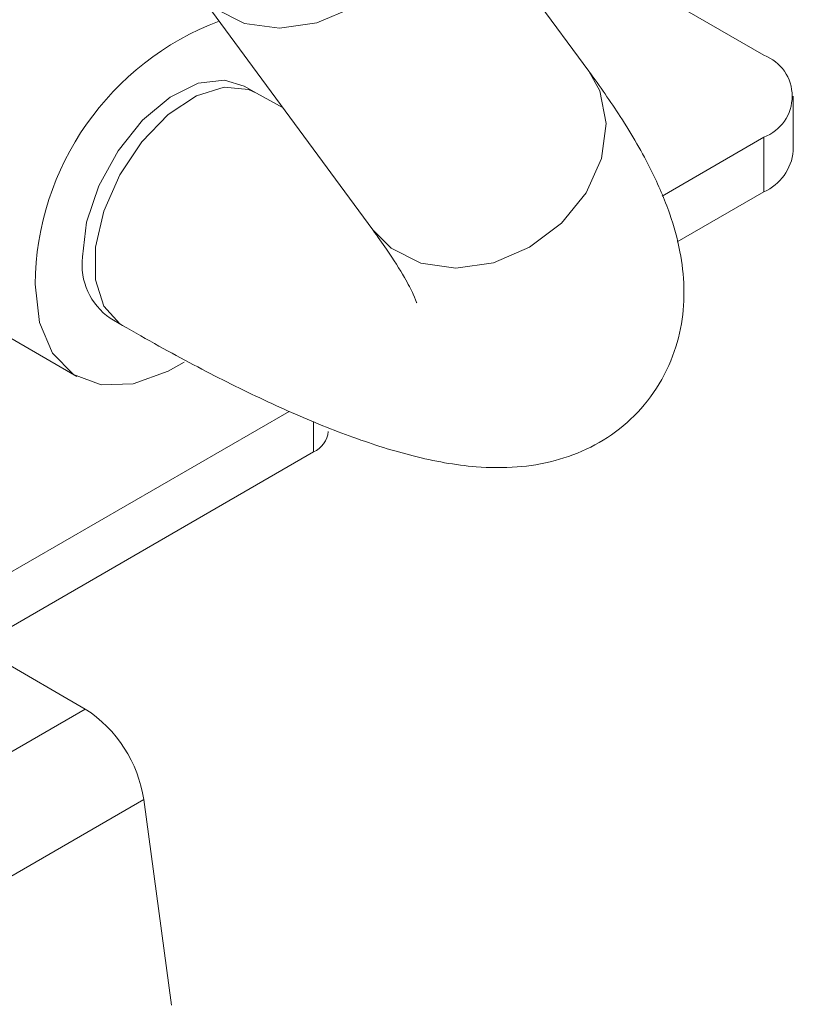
# Model space of a CAD drawing. Header units: millimetres. Extents: x 0 to 420, y 0 to 297.
# Tile 36 of 86: x 119.07 to 122.92, y 53.59 to 58.49. Entities that reach past the tile are written whole.
import ezdxf

# ---------------------------------------------------------------- set-up
doc = ezdxf.new("R2010")
doc.units = ezdxf.units.MM

msp = doc.modelspace()

# ---------------------------------------------------------------- linework, layer by layer
at = {"color": 7, "linetype": 'Continuous', "lineweight": 15}
for p, q in [((121.9012, 58.2324), (121.0242, 59.425)), ((122.771, 58.3118), (121.7103, 58.9241)), ((119.95, 58.6352), (120.827, 57.4425)), ((120.2479, 58.1231), (120.1874, 58.1581)), ((120.3809, 58.0492), (120.2479, 58.1231)), ((122.9174, 57.8355), (122.9174, 58.1077)), ((122.771, 57.9036), (122.2649, 57.6114)), ((122.771, 57.9036), (122.771, 57.6314)), ((122.3407, 57.383), (122.771, 57.6314)), ((118.1756, 57.395), (119.3541, 56.7147)), ((119.5208, 57.0034), (119.5813, 56.9684)), ((120.4103, 56.5408), (118.6218, 55.5083)), ((118.8576, 55.3722), (120.5318, 56.3388)), ((119.3969, 55.0609), (118.5889, 55.5273)), ((119.3969, 55.0609), (111.8544, 50.7067)), ((112.1448, 50.256), (119.6873, 54.6102)), ((119.8263, 53.5882), (119.6873, 54.6102))]:
    msp.add_line(p, q, dxfattribs=at)
at = {"color": 1, "linetype": 'Continuous', "lineweight": 15}
for p, q in [((121.9555, 58.1337), (121.9012, 58.2324)), ((120.5318, 56.491), (120.5318, 56.3388))]:
    msp.add_line(p, q, dxfattribs=at)
at = {"color": 1, "linetype": 'Continuous', "lineweight": 15, "flags": 128}
for points in [[(119.9525, 58.6318), (120.0403, 58.5443), (120.1885, 58.4698), (120.3632, 58.4451), (120.5489, 58.4724), (120.7292, 58.5492), (120.8879, 58.6688), (121.011, 58.8204), (121.0875, 58.9907), (121.1108, 59.1645), (121.0785, 59.3264)], [(120.2479, 58.1232), (120.2085, 58.141), (120.0869, 58.1519), (119.9499, 58.1089), (119.8097, 58.0159), (119.6789, 57.8811), (119.5691, 57.7165), (119.4899, 57.5368), (119.4485, 57.3578), (119.4485, 57.1955), (119.4899, 57.0644), (119.5691, 56.976), (119.5815, 56.9683)], [(120.827, 57.4425), (120.9173, 57.3516), (121.0655, 57.2771), (121.2402, 57.2524), (121.4259, 57.2797), (121.6061, 57.3565), (121.7649, 57.4761), (121.888, 57.6278), (121.9645, 57.7981), (121.9877, 57.9719), (121.9555, 58.1337)]]:
    msp.add_lwpolyline(points, dxfattribs=at)
at = {"color": 7, "linetype": 'Continuous', "lineweight": 15, "flags": 128}
for points in [[(120.1874, 58.1581), (120.0898, 58.1882), (119.959, 58.172), (119.8188, 58.1032), (119.6818, 57.988), (119.5601, 57.8367), (119.4646, 57.6625), (119.4036, 57.4811), (119.3827, 57.3086)], [(119.8889, 56.7853), (119.8097, 56.7402), (119.6356, 56.678), (119.4752, 56.6726), (119.3386, 56.7242), (119.2344, 56.8296), (119.1692, 56.9823), (119.147, 57.1725)]]:
    msp.add_lwpolyline(points, dxfattribs=at)
at = {"color": 7, "linetype": 'Continuous', "lineweight": 15}
for centre, radius, start, end in [((120.5638, 57.1559), 1.4169, 110.6959, 179.3293), ((122.6935, 58.1077), 0.2183, 290.7834, 69.2166), ((122.6672, 57.8605), 0.2515, 294.3747, 354.3052), ((119.7074, 57.2717), 0.3268, 173.5102, 235.1777), ((120.4799, 56.4533), 0.1257, 294.3747, 354.3052), ((119.043, 54.5139), 0.6515, 8.498, 57.0976)]:
    msp.add_arc(centre, radius, start, end, dxfattribs=at)
for points, knots in [([(119.5813, 56.9684), (119.6422, 56.9337), (119.8214, 56.8315), (120.1061, 56.6815), (120.4284, 56.5288), (120.7361, 56.4045), (121.0371, 56.3103), (121.2995, 56.2618), (121.5334, 56.258), (121.7262, 56.2879), (121.9087, 56.3546), (122.0754, 56.462), (122.2162, 56.6104), (122.3156, 56.7884), (122.3677, 56.9778), (122.3788, 57.163), (122.3565, 57.346), (122.3024, 57.5379), (122.2072, 57.7567), (122.0751, 57.9875), (121.955, 58.1566), (121.9012, 58.2324)], [0, 0, 0, 0, 0.034772, 0.102302, 0.170731, 0.240958, 0.31439, 0.393764, 0.443656, 0.48695, 0.526661, 0.564666, 0.602144, 0.641482, 0.6795, 0.718052, 0.759541, 0.807252, 0.866038, 0.940011, 1, 1, 1, 1]), ([(120.827, 57.4425), (120.8504, 57.4099), (120.9143, 57.3212), (120.9848, 57.2076), (121.0302, 57.1208), (121.0456, 57.0775), (121.0447, 57.0813), (121.0444, 57.0825)], [0, 0, 0, 0, 0.166912, 0.454966, 0.692953, 0.90844, 1, 1, 1, 1])]:
    msp.add_open_spline(points, degree=3, knots=knots, dxfattribs=at)

doc.saveas('drawing.dxf')
